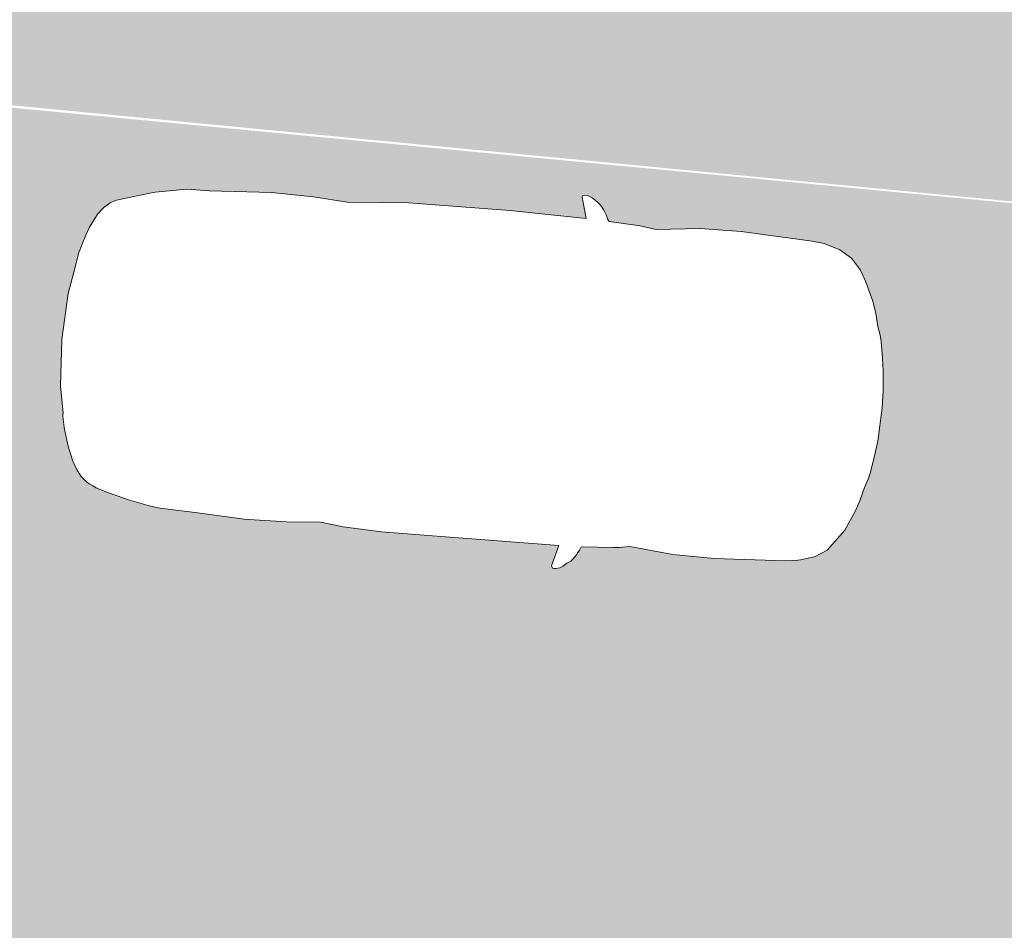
# Model space of a CAD drawing. Header units: metres. Extents: x -862 to 1262, y -354 to 644.
# Tile 25 of 256: x -497.47 to -491.69, y 412.07 to 417.41. Entities that reach past the tile are written whole.
import ezdxf

# ---------------------------------------------------------------- set-up
doc = ezdxf.new("R2010")
doc.units = ezdxf.units.M
doc.header["$LTSCALE"] = 0.5
doc.set_wipeout_variables(frame=1)
doc.layers.add('BPR_Verkehr_220520', color=7, linetype='Continuous')

# ---------------------------------------------------------------- blocks, each defined once
blk = doc.blocks.new('Fz_bmw_X5_2011_D-2')
at = {"color": 255, "linetype": 'Continuous', "lineweight": 5, "transparency": 33554687}
blk.add_wipeout([(2.185669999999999, -3.6133099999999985), (2.1640099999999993, -3.575199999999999), (2.1255999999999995, -3.53313), (2.094909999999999, -3.4908300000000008), (2.0694099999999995, -3.468309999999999), (2.0430899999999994, -3.44825), (2.01619, -3.430439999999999), (1.9889599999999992, -3.4147), (1.9616399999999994, -3.4008000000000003), (1.9344799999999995, -3.38856), (1.9177799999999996, -3.383589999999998), (1.8946899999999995, -3.005600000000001), (1.8883699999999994, -2.9398000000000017), (1.8660799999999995, -2.8137399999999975), (1.9198199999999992, -2.30358), (1.924889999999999, -1.8180300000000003), (1.8824699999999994, -0.9809399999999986), (1.8647399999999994, -0.8367199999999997), (1.8586899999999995, -0.806519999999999), (1.8071799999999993, -0.6463699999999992), (1.7200599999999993, -0.5048000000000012), (1.4663999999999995, -0.3167099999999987), (1.2294999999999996, -0.21199999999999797), (1.097979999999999, -0.16646999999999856), (0.9474299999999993, -0.1268799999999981), (0.8481399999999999, -0.09244999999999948), (0.7763799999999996, -0.07655999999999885), (0.587629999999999, -0.04262999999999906), (0.3946699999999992, -0.01875000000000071), (0, 0), (-0.19841000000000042, -0.0046400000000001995), (-0.39453000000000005, -0.018739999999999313), (-0.43227000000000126, -0.022599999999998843), (-0.5873999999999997, -0.04260000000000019), (-0.7760600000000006, -0.07650999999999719), (-0.8480200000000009, -0.09244999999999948), (-0.9469700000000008, -0.1268799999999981), (-1.0975200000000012, -0.16646999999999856), (-1.2370600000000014, -0.21260999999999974), (-1.4659400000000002, -0.3167099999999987), (-1.5892400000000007, -0.38613999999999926), (-1.7198100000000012, -0.5048000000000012), (-1.8069200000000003, -0.6463699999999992), (-1.8644900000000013, -0.8367199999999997), (-1.8822200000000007, -0.9809399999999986), (-1.9246400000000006, -1.8180300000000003), (-1.9195700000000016, -2.30358), (-1.8658300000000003, -2.8137399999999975), (-1.8944300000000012, -3.005600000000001), (-1.9147400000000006, -3.3718699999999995), (-1.9342300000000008, -3.38856), (-1.988700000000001, -3.4147), (-2.0428400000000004, -3.44825), (-2.0691600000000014, -3.468309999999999), (-2.0946600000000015, -3.4908300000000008), (-2.1190900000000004, -3.5160199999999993), (-2.1524200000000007, -3.560789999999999), (-2.1748800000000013, -3.5937399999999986), (-2.1946800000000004, -3.6431799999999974), (-2.197430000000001, -3.6870499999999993), (-2.1940900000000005, -3.7042899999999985), (-2.1770300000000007, -3.714129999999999), (-2.1705400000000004, -3.7128499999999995), (-1.9270300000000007, -3.645599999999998), (-1.9449100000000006, -4.544079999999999), (-1.9373400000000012, -5.73316), (-1.8857900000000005, -6.456580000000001), (-1.9148800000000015, -6.85278), (-1.9229600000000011, -7.3508000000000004), (-1.8837400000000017, -8.075700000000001), (-1.87888, -8.34469), (-1.8124000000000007, -8.709869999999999), (-1.7933500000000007, -8.789169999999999), (-1.6821900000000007, -9.15435), (-1.645890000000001, -9.22494), (-1.584540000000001, -9.29604), (-1.5032100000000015, -9.358089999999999), (-1.4485300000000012, -9.39049), (-1.3401400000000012, -9.44246), (-1.242220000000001, -9.480080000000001), (-1.1355700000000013, -9.51419), (-1.021310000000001, -9.54475), (-0.8584400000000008, -9.570789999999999), (-0.5423200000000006, -9.627400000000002), (0.00030999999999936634, -9.657779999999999), (0.5428699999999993, -9.627400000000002), (0.8586999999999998, -9.570789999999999), (0.8706099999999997, -9.573929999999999), (0.8764799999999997, -9.57443), (0.8883599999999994, -9.573820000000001), (0.8944899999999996, -9.572909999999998), (0.9008199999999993, -9.571729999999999), (1.021559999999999, -9.54475), (1.0500399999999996, -9.53763), (1.2424799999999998, -9.480080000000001), (1.399439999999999, -9.41583), (1.5034599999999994, -9.358089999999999), (1.584809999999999, -9.29604), (1.6461399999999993, -9.22494), (1.6663199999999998, -9.188020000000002), (1.6824399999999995, -9.15435), (1.6999399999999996, -9.109919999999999), (1.7375499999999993, -8.99537), (1.7935999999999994, -8.789169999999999), (1.8126499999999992, -8.709869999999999), (1.8642099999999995, -8.456959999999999), (1.8791299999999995, -8.34469), (1.8839999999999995, -8.216650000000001), (1.8943899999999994, -7.92823), (1.9232199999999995, -7.3508000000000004), (1.9235599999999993, -7.29713), (1.915129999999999, -6.85278), (1.8860399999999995, -6.456580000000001), (1.9178999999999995, -6.185029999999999), (1.9375899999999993, -5.73316), (1.9338599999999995, -5.134039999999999), (1.9250699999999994, -3.6445399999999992), (2.1707899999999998, -3.7128499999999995), (2.19644, -3.6968999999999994), (2.1980999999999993, -3.674509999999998), (2.1973, -3.6586599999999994)], dxfattribs=at)
at = {"color": 9, "linetype": 'Continuous', "lineweight": 5, "transparency": 33554687, "flags": 128}
blk.add_lwpolyline([(2.18567, -3.61331), (2.16401, -3.5752), (2.1256, -3.53313), (2.09491, -3.49083), (2.06941, -3.46831), (2.04309, -3.44825), (2.01619, -3.43044), (1.98896, -3.4147), (1.96164, -3.4008), (1.93448, -3.38856), (1.91778, -3.38359), (1.89469, -3.0056), (1.88837, -2.939800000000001), (1.86608, -2.81374), (1.91982, -2.30358), (1.92489, -1.81803), (1.88247, -0.98094), (1.86474, -0.83672), (1.85869, -0.80652), (1.80718, -0.64637), (1.72006, -0.5048), (1.4664, -0.31671), (1.2295, -0.212), (1.09798, -0.16647), (0.9474300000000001, -0.12688), (0.8481400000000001, -0.09245), (0.7763800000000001, -0.07656), (0.5876300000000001, -0.04263), (0.39467, -0.01875), (0, 0), (-0.19841, -0.00464), (-0.39453, -0.01874), (-0.43227, -0.0226), (-0.5873999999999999, -0.04260000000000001), (-0.7760600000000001, -0.07651000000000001), (-0.8480200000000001, -0.09245), (-0.9469700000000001, -0.12688), (-1.09752, -0.16647), (-1.23706, -0.21261), (-1.46594, -0.31671), (-1.58924, -0.38614), (-1.71981, -0.5048), (-1.80692, -0.64637), (-1.86449, -0.83672), (-1.88222, -0.98094), (-1.92464, -1.81803), (-1.91957, -2.30358), (-1.86583, -2.81374), (-1.89443, -3.0056), (-1.91474, -3.37187), (-1.93423, -3.38856), (-1.9887, -3.4147), (-2.04284, -3.44825), (-2.06916, -3.46831), (-2.09466, -3.49083), (-2.11909, -3.51602), (-2.15242, -3.56079), (-2.17488, -3.59374), (-2.19468, -3.64318), (-2.19743, -3.68705), (-2.19409, -3.70429), (-2.17703, -3.71413), (-2.17054, -3.71285), (-1.92703, -3.6456), (-1.94491, -4.54408), (-1.93734, -5.733160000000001), (-1.88579, -6.456580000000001), (-1.91488, -6.852780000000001), (-1.92296, -7.3508), (-1.88374, -8.075700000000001), (-1.87888, -8.34469), (-1.8124, -8.70987), (-1.79335, -8.78917), (-1.68219, -9.15435), (-1.64589, -9.22494), (-1.58454, -9.296040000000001), (-1.50321, -9.35809), (-1.44853, -9.390490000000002), (-1.34014, -9.44246), (-1.24222, -9.480080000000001), (-1.13557, -9.514190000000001), (-1.02131, -9.54475), (-0.8584400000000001, -9.57079), (-0.54232, -9.627400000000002), (0.00031, -9.65778), (0.5428700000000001, -9.627400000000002), (0.8587, -9.57079), (0.8706100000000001, -9.57393), (0.87648, -9.574430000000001), (0.88836, -9.573820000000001), (0.8944900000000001, -9.57291), (0.9008200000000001, -9.57173), (1.02156, -9.54475), (1.05004, -9.53763), (1.24248, -9.480080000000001), (1.39944, -9.415830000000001), (1.50346, -9.35809), (1.58481, -9.296040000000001), (1.64614, -9.22494), (1.66632, -9.188020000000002), (1.68244, -9.15435), (1.69994, -9.10992), (1.73755, -8.995370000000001), (1.7936, -8.78917), (1.81265, -8.70987), (1.86421, -8.45696), (1.87913, -8.34469), (1.884, -8.216650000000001), (1.89439, -7.928230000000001), (1.92322, -7.3508), (1.92356, -7.297130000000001), (1.91513, -6.852780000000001), (1.88604, -6.456580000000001), (1.9179, -6.18503), (1.93759, -5.733160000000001), (1.93386, -5.134040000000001), (1.92507, -3.64454), (2.17079, -3.71285), (2.19644, -3.6969), (2.1981, -3.67451), (2.1973, -3.65866)], close=True, dxfattribs=at)
at = {"color": 255, "linetype": 'Continuous', "lineweight": 5, "transparency": 33554687}
blk.add_wipeout([(-0.5423184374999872, -9.627401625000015), (0.00030800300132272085, -9.657776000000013), (0.5428741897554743, -9.62740162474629), (0.8586960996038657, -9.570794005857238), (0.87060537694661, -9.573930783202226), (0.8764773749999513, -9.574434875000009), (0.8883581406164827, -9.57382276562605), (0.8944877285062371, -9.572909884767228), (0.9008239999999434, -9.571728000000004), (1.0215574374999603, -9.544748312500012), (1.0500385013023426, -9.537630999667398), (1.2424758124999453, -9.480080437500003), (1.399442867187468, -9.415826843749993), (1.5034594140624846, -9.358088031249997), (1.5848056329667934, -9.29604498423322), (1.6461414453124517, -9.224935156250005), (1.6663199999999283, -9.188016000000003), (1.6824430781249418, -9.154353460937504), (1.6999421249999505, -9.109921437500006), (1.7375549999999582, -8.99537050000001), (1.7935999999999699, -8.789167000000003), (1.8126479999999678, -8.709872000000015), (1.8642080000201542, -8.45695999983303), (1.8791320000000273, -8.34468800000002), (1.8839968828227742, -8.216654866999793), (1.8943920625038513, -7.928229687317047), (1.9232159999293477, -7.350796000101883), (1.9235589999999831, -7.297127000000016), (1.9151274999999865, -6.852778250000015), (1.8860439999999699, -6.456584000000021), (1.91790285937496, -6.185025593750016), (1.9375906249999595, -5.733155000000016), (1.9338631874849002, -5.134035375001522), (1.9250697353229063, -3.6445397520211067), (2.1707880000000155, -3.712851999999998), (2.1964363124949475, -3.696896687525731), (2.1980999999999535, -3.674511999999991), (2.197302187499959, -3.6586612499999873), (2.1856679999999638, -3.613308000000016), (2.164007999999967, -3.575203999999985), (2.125596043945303, -3.533130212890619), (2.0949083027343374, -3.4908327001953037), (2.0694098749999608, -3.468309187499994), (2.043088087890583, -3.4482474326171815), (2.016188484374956, -3.430444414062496), (1.9889566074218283, -3.4146971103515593), (1.9616379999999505, -3.4008024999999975), (1.934478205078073, -3.3885575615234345), (1.9177777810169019, -3.383594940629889), (1.894685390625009, -3.0055995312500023), (1.8883720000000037, -2.939803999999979), (1.8660800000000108, -2.813743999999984), (1.919816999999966, -2.3035785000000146), (1.924894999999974, -1.818026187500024), (1.8824680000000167, -0.9809440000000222), (1.8647400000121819, -0.8367240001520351), (1.858694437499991, -0.8065238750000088), (1.8071764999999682, -0.6463710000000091), (1.7200613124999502, -0.5048046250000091), (1.4664000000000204, -0.31670800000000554), (1.2295020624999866, -0.21200325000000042), (1.0979793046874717, -0.1664726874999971), (0.9474274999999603, -0.12688099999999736), (0.8481419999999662, -0.09245350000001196), (0.7763840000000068, -0.0765559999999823), (0.5876313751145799, -0.042626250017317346), (0.39467200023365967, -0.018751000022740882), (-4.440892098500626e-16, 0), (-0.19840512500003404, -0.004637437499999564), (-0.39452500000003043, -0.018742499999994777), (-0.43227487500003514, -0.022603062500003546), (-0.5873973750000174, -0.042604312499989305), (-0.7760600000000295, -0.07651199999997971), (-0.8480160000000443, -0.09245350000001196), (-0.9469674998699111, -0.12688099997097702), (-1.0975200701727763, -0.1664726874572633), (-1.2370601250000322, -0.2126131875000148), (-1.4659439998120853, -0.31670799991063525), (-1.5892440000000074, -0.3861440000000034), (-1.719809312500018, -0.5048046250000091), (-1.806924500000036, -0.6463710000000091), (-1.86448800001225, -0.8367240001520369), (-1.8822160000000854, -0.9809440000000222), (-1.9246430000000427, -1.818026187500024), (-1.9195650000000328, -2.3035785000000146), (-1.8658280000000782, -2.813743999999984), (-1.894433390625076, -3.005599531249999), (-1.9147431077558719, -3.371867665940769), (-1.9342262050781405, -3.3885575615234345), (-1.9887046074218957, -3.4146971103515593), (-2.04283608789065, -3.4482474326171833), (-2.069157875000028, -3.468309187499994), (-2.0946563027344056, -3.4908327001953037), (-2.119085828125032, -3.5160209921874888), (-2.1524214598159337, -3.5607925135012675), (-2.1748830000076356, -3.5937415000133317), (-2.194684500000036, -3.6431809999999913), (-2.197433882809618, -3.687050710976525), (-2.1940884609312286, -3.704289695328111), (-2.177025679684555, -3.714127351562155), (-2.1705360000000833, -3.712851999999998), (-1.9270303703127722, -3.6456043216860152), (-1.9449120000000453, -4.544075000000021), (-1.9373386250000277, -5.7331550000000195), (-1.8857920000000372, -6.456584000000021), (-1.914875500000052, -6.852778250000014), (-1.922963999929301, -7.350796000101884), (-1.8837448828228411, -8.07570242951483), (-1.8788799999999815, -8.34468800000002), (-1.8123960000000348, -8.709872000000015), (-1.7933480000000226, -8.789167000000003), (-1.6821910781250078, -9.154353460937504), (-1.6458894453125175, -9.224935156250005), (-1.5845383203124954, -9.296044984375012), (-1.5032074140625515, -9.358088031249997), (-1.448532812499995, -9.390492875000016), (-1.340140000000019, -9.442455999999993), (-1.2422238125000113, -9.480080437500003), (-1.135567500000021, -9.514188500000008), (-1.0213054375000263, -9.544748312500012), (-0.8584440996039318, -9.570794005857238)], dxfattribs=at)
at = {"color": 9, "linetype": 'Continuous', "lineweight": 5, "transparency": 33554687, "flags": 128}
blk.add_lwpolyline([(-0.5423184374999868, -9.627401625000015), (0.0003080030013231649, -9.657776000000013), (0.5428741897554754, -9.627401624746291), (0.858696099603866, -9.57079400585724), (0.8706053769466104, -9.573930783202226), (0.8764773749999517, -9.574434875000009), (0.8883581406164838, -9.573822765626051), (0.8944877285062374, -9.57290988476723), (0.9008239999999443, -9.571728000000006), (1.021557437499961, -9.544748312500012), (1.050038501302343, -9.5376309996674), (1.242475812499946, -9.480080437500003), (1.399442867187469, -9.415826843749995), (1.503459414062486, -9.358088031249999), (1.584805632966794, -9.29604498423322), (1.646141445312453, -9.224935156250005), (1.666319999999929, -9.188016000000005), (1.682443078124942, -9.154353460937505), (1.699942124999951, -9.109921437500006), (1.737554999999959, -8.995370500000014), (1.793599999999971, -8.789167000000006), (1.812647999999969, -8.709872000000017), (1.864208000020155, -8.456959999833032), (1.879132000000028, -8.344688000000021), (1.883996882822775, -8.216654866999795), (1.894392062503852, -7.928229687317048), (1.923215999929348, -7.350796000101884), (1.923558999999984, -7.297127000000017), (1.915127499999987, -6.852778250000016), (1.886043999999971, -6.456584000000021), (1.917902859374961, -6.185025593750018), (1.93759062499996, -5.733155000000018), (1.933863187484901, -5.134035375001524), (1.925069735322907, -3.644539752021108), (2.170788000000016, -3.712851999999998), (2.196436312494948, -3.696896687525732), (2.198099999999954, -3.674511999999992), (2.19730218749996, -3.658661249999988), (2.185667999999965, -3.613308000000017), (2.164007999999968, -3.575203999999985), (2.125596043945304, -3.533130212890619), (2.094908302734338, -3.490832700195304), (2.069409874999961, -3.468309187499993), (2.043088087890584, -3.448247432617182), (2.016188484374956, -3.430444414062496), (1.988956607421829, -3.414697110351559), (1.961637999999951, -3.400802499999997), (1.934478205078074, -3.388557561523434), (1.917777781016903, -3.38359494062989), (1.89468539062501, -3.005599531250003), (1.888372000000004, -2.939803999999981), (1.866080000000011, -2.813743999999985), (1.919816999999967, -2.303578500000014), (1.924894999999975, -1.818026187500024), (1.882468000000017, -0.980944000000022), (1.864740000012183, -0.8367240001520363), (1.858694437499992, -0.8065238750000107), (1.807176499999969, -0.6463710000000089), (1.720061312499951, -0.5048046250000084), (1.466400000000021, -0.3167080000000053), (1.229502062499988, -0.2120032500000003), (1.097979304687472, -0.1664726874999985), (0.9474274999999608, -0.1268809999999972), (0.8481419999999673, -0.09245350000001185), (0.7763840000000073, -0.07655599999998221), (0.5876313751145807, -0.04262625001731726), (0.3946720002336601, -0.0187510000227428), (0, 0), (-0.1984051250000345, -0.0046374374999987), (-0.39452500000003, -0.01874249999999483), (-0.4322748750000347, -0.02260306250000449), (-0.5873973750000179, -0.04260431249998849), (-0.7760600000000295, -0.0765119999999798), (-0.8480160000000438, -0.09245350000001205), (-0.9469674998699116, -0.1268809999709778), (-1.097520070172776, -0.1664726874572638), (-1.237060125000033, -0.212613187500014), (-1.465943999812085, -0.3167079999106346), (-1.589244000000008, -0.3861440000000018), (-1.719809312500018, -0.5048046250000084), (-1.806924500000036, -0.6463710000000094), (-1.86448800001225, -0.8367240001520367), (-1.882216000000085, -0.9809440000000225), (-1.924643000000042, -1.818026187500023), (-1.919565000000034, -2.303578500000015), (-1.865828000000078, -2.813743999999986), (-1.894433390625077, -3.00559953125), (-1.914743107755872, -3.371867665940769), (-1.93422620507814, -3.388557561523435), (-1.988704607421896, -3.41469711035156), (-2.042836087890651, -3.448247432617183), (-2.069157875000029, -3.468309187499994), (-2.094656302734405, -3.490832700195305), (-2.119085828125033, -3.51602099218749), (-2.152421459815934, -3.56079251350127), (-2.174883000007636, -3.593741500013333), (-2.194684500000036, -3.643180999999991), (-2.197433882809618, -3.687050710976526), (-2.194088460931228, -3.704289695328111), (-2.177025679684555, -3.714127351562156), (-2.170536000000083, -3.712851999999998), (-1.927030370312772, -3.645604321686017), (-1.944912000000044, -4.544075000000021), (-1.937338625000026, -5.73315500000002), (-1.885792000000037, -6.456584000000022), (-1.914875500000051, -6.852778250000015), (-1.9229639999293, -7.350796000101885), (-1.883744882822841, -8.075702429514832), (-1.87887999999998, -8.344688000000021), (-1.812396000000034, -8.709872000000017), (-1.793348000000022, -8.789167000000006), (-1.682191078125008, -9.154353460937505), (-1.645889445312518, -9.224935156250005), (-1.584538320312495, -9.296044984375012), (-1.503207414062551, -9.358088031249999), (-1.448532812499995, -9.390492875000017), (-1.340140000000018, -9.442455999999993), (-1.242223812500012, -9.480080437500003), (-1.13556750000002, -9.51418850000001), (-1.021305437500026, -9.544748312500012), (-0.8584440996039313, -9.57079400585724), (-0.5423184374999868, -9.627401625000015)], close=True, dxfattribs=at)

msp = doc.modelspace()

# ---------------------------------------------------------------- hatches: boundary and pattern name
at = {"layer": 'BPR_Verkehr_220520', "linetype": 'Continuous', "lineweight": 0, "true_color": 0xe4e6e5, "transparency": 33554687}
h = msp.add_hatch(color=254, dxfattribs=at)
h.paths.add_polyline_path([(-698.9240738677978, 452.6214553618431), (-699.733108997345, 450.9008955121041), (-683.8798624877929, 406.3282036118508), (-682.0868180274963, 406.9708919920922), (-682.2006113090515, 407.3141090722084), (-682.3072113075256, 407.6317090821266), (-682.6753125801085, 409.0435167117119), (-682.8964143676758, 410.4856725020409), (-682.9681765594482, 411.9429128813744), (-682.8898396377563, 413.3998146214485), (-682.6622327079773, 414.8409580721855), (-682.2877647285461, 416.2510903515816), (-681.770399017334, 417.6152868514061), (-681.1156113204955, 418.9191090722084), (-680.2874557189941, 420.1578165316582), (-679.8508535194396, 420.7239383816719), (-679.3131113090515, 421.3756090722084), (-678.0912253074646, 422.7971613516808), (-676.6928651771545, 424.336823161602), (-676.3112959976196, 424.7381709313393), (-675.6341606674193, 425.4253893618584), (-674.9329056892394, 426.0879773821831), (-674.2084264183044, 426.7250890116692), (-673.461647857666, 427.335910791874), (-672.6935235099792, 427.9196628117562), (-671.9050340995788, 428.4755997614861), (-671.0971863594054, 429.0030118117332), (-670.2710117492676, 429.5012255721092), (-669.6467505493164, 429.8478969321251), (-669.0105134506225, 430.1720656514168), (-668.363109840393, 430.4733156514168), (-667.7053649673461, 430.7512629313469), (-667.0381172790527, 431.0055531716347), (-666.362217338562, 431.2358622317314), (-665.6785267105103, 431.4418965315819), (-664.9879169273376, 431.6233934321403), (-664.5536594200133, 431.7241551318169), (-664.1172639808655, 431.8152129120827), (-663.6789474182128, 431.8965215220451), (-663.2389274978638, 431.9680405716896), (-662.7974228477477, 432.0297345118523), (-662.3546528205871, 432.0815727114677), (-661.9108373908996, 432.1235294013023), (-661.4661971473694, 432.1555851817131), (-661.3796638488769, 432.160666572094), (-661.2931093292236, 432.1653728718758), (-661.2065352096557, 432.1697039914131), (-661.1199431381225, 432.1736598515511), (-661.033334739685, 432.177240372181), (-660.9467116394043, 432.1804454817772), (-660.8600754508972, 432.1832751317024), (-660.7734278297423, 432.1857292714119), (-659.3037338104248, 432.2133608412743), (-657.8337924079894, 432.2193861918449), (-656.3639212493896, 432.2038040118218), (-654.8944379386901, 432.1666176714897), (-653.4256599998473, 432.107835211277), (-651.957904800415, 432.0274693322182), (-650.4914894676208, 431.9255373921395), (-649.0267308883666, 431.8020614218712), (-648.6323390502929, 431.7651060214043), (-648.2380966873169, 431.726588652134), (-647.8440100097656, 431.6865099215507), (-647.4500851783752, 431.6448704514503), (-647.0563283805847, 431.6016709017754), (-646.6627457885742, 431.5569119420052), (-646.2693435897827, 431.5105942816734), (-645.876127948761, 431.4627186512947), (-608.2617194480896, 426.807386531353), (-607.1510102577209, 426.6706997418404), (-606.0401131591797, 426.5355490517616), (-604.9290302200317, 426.4019347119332), (-603.8177635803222, 426.2698569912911), (-602.7063153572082, 426.1393161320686), (-601.5946876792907, 426.0103123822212), (-600.4828826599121, 425.8828460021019), (-599.3709024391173, 425.7569172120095), (-598.5944911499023, 425.6699139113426), (-597.8179962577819, 425.5836602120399), (-597.0414184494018, 425.4981562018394), (-596.2647584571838, 425.4134019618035), (-595.488016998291, 425.3293975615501), (-594.7111948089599, 425.2461431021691), (-593.9342925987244, 425.1636386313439), (-593.157311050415, 425.081884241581), (-592.8507887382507, 425.0498408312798), (-592.5442543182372, 425.0179134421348), (-592.2377077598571, 424.986102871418), (-591.9311490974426, 424.954409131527), (-591.6245783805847, 424.922832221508), (-591.3179956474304, 424.8913721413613), (-591.0114009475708, 424.8600289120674), (-590.7047943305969, 424.8288025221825), (-590.0991783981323, 424.7674702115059), (-589.4935164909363, 424.7065935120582), (-588.8878089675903, 424.6461724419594), (-588.2820561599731, 424.5862070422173), (-587.6762584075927, 424.5266973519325), (-587.0704160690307, 424.467643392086), (-586.4645294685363, 424.4090452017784), (-585.8585994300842, 424.3508980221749), (-585.7824177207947, 424.3436204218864), (-585.706234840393, 424.3363499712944), (-585.6300512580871, 424.3290867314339), (-585.5538670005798, 424.3218307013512), (-585.4776820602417, 424.3145818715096), (-585.4014964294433, 424.3073402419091), (-585.3253101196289, 424.3001058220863), (-585.2491237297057, 424.2928786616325), (-561.4382702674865, 422.0352803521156), (-560.9383931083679, 421.9878850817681), (-559.5104947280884, 421.852500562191), (-559.2485393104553, 421.8277504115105), (-558.9865676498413, 421.8031726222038), (-558.7245798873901, 421.7787672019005), (-558.4625761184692, 421.7545341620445), (-558.2005564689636, 421.7304735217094), (-557.9385210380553, 421.7065852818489), (-557.6764699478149, 421.6828694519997), (-557.4144033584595, 421.6593255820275), (-556.2937040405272, 421.4873068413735), (-555.2035251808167, 421.1757512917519), (-554.1611694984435, 420.7295994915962), (-553.1831803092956, 420.1559323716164), (-552.2850793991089, 419.4638546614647), (-551.4811206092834, 418.6643504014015), (-550.7840636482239, 417.770108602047), (-550.2049715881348, 416.795321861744), (-550.0134033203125, 416.3972869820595), (-549.841606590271, 415.9903274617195), (-549.689995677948, 415.5754247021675), (-549.5589362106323, 415.1535792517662), (-549.4487442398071, 414.7258084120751), (-549.3596854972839, 414.2931437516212), (-549.2919747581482, 413.8566286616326), (-549.2457752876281, 413.4173158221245), (-549.242875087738, 413.3803352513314), (-549.24012733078, 413.343343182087), (-549.2375320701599, 413.3063400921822), (-549.2350893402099, 413.2693266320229), (-549.2327991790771, 413.2323034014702), (-549.230661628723, 413.1952710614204), (-549.2286767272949, 413.1582302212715), (-549.2268445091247, 413.1211813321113), (-549.2258451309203, 413.0995414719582), (-549.2248978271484, 413.0778992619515), (-549.2240026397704, 413.0562548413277), (-549.223159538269, 413.0346083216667), (-549.2223685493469, 413.0129598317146), (-549.2216296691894, 412.9913095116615), (-549.2209429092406, 412.9696574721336), (-549.2203082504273, 412.948003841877), (-549.605615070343, 407.2321739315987), (-544.168897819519, 406.8213330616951), (-543.9325186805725, 409.9493727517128), (-543.8531610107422, 410.9995243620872), (-543.5297781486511, 412.8751601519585), (-542.8568813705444, 414.6555522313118), (-541.8588468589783, 416.2762043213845), (-540.5718293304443, 417.6784068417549), (-539.0424521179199, 418.8113637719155), (-537.3261182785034, 419.6340327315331), (-535.485003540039, 420.1166118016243), (-533.5858039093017, 420.2416191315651), (-533.3607197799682, 420.2350219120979), (-533.1356318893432, 420.2285514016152), (-532.9105403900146, 420.2222076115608), (-532.6854453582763, 420.2159905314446), (-532.4603468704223, 420.2099001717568), (-532.2352449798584, 420.2039365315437), (-532.0101397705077, 420.198099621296), (-531.7850313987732, 420.1923894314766), (-531.7319487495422, 420.1908227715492), (-531.6788820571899, 420.1887863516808), (-531.6258354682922, 420.1862803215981), (-531.5728131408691, 420.1833048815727), (-531.5198192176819, 420.1798602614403), (-531.4668578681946, 420.175946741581), (-531.413933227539, 420.1715646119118), (-531.3610494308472, 420.1667142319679), (-471.8896987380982, 414.4466201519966), (-471.8167298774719, 414.4340952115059), (-471.7464104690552, 414.4109325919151), (-471.6802822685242, 414.377640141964), (-471.6197951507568, 414.3349478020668), (-471.5662753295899, 414.2837916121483), (-471.5208962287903, 414.2252932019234), (-471.4846528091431, 414.1607351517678), (-471.458339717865, 414.0915329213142), (-470.9498751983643, 412.3469959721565), (-467.074003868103, 411.9742055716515), (-456.5845948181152, 410.9653095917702), (-455.4479799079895, 410.7725371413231), (-454.350874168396, 410.41839920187), (-453.3160606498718, 409.9102499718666), (-452.3650287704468, 409.2586419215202), (-451.517528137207, 408.4771066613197), (-450.791158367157, 407.5818739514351), (-450.2010035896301, 406.5915346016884), (-449.7593130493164, 405.5266565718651), (-449.7466848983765, 405.4883630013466), (-449.7342498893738, 405.4500062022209), (-449.7220083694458, 405.4115872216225), (-449.709960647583, 405.3731070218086), (-449.6981070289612, 405.3345665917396), (-449.686447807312, 405.2959669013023), (-449.6749832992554, 405.2573089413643), (-449.6637138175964, 405.2185938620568), (-449.648486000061, 405.1650859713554), (-449.6336304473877, 405.1114735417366), (-449.6191480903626, 405.0577591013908), (-449.6050396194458, 405.0039452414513), (-449.5913057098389, 404.9500345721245), (-449.5779470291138, 404.8960297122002), (-449.5649642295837, 404.8419332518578), (-449.5523579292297, 404.7877478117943), (-448.3920222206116, 399.7205241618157), (-441.9215713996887, 399.5003504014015), (-441.9113037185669, 399.602522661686), (-441.8999874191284, 399.7045840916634), (-441.8876236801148, 399.8065239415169), (-441.8742138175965, 399.9083314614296), (-441.8597592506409, 400.0099959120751), (-441.8442614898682, 400.1115065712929), (-441.8277221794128, 400.2128527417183), (-441.8101431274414, 400.314023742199), (-441.803417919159, 400.3511796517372), (-441.7965524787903, 400.3883097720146), (-441.7895468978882, 400.4254137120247), (-441.782401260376, 400.4624909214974), (-441.7751156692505, 400.4995408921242), (-441.7676902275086, 400.5365630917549), (-441.7601250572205, 400.5735569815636), (-441.7524202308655, 400.6105221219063), (-441.6112498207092, 401.1939630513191), (-441.4353269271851, 401.7678825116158), (-441.2252854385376, 402.3302124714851), (-440.9818822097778, 402.878926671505), (-440.7059943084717, 403.412047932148), (-440.3986158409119, 403.9276552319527), (-440.0608543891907, 404.4238906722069), (-439.6939270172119, 404.8989661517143), (-439.6700663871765, 404.9279028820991), (-439.6460973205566, 404.9567500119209), (-439.6220202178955, 404.9855070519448), (-439.5978354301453, 405.0141735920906), (-439.5735433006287, 405.0427492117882), (-439.5491441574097, 405.0712335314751), (-439.5246383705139, 405.0996261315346), (-439.5000264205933, 405.1279264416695), (-438.9174169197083, 405.7409368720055), (-438.2850945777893, 406.3025275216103), (-437.607581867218, 406.8086817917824), (-436.8897245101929, 407.2557795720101), (-436.1366567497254, 407.6406231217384), (-435.3537646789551, 407.9604599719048), (-434.5466476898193, 408.2130025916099), (-433.7210793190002, 408.396449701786), (-433.6839800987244, 408.4029888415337), (-433.6468564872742, 408.4093881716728), (-433.6097090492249, 408.4156476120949), (-433.5725382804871, 408.4217670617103), (-433.5353447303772, 408.4277464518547), (-433.4981289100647, 408.4335856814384), (-433.4608913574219, 408.4392846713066), (-433.4236326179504, 408.444843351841), (-433.2138966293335, 408.4734657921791), (-433.0036017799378, 408.4976423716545), (-432.792842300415, 408.5173622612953), (-432.5817126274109, 408.5326166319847), (-432.3703073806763, 408.5433986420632), (-432.1587212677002, 408.5497034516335), (-431.9470491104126, 408.5515282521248), (-431.7353857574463, 408.5488722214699), (-431.6598614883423, 408.5468393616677), (-431.5843547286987, 408.5442360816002), (-431.5088697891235, 408.541062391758), (-431.4334109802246, 408.5373184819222), (-431.3579826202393, 408.5330045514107), (-431.2825890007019, 408.5281208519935), (-431.2072344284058, 408.5226676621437), (-431.1319232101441, 408.516645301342), (-431.115195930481, 408.515229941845), (-431.098471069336, 408.5137865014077), (-431.0817486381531, 408.5123149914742), (-431.0650287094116, 408.5108154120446), (-431.0483113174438, 408.5092877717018), (-431.0315965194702, 408.507732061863), (-431.014884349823, 408.5061483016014), (-430.9981748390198, 408.5045364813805), (-429.8108804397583, 408.3913689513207), (-429.1806362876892, 408.3332186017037), (-428.5502717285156, 408.2763892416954), (-427.9197894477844, 408.2208810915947), (-427.2891922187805, 408.1666944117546), (-426.6584828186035, 408.1138294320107), (-426.0276639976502, 408.0622863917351), (-425.3967385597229, 408.0120655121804), (-424.765709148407, 407.9631670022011), (-424.1666581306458, 407.567010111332), (-422.3442588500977, 407.4370523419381), (-420.521107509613, 407.3181092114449), (-418.6972707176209, 407.2101850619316), (-416.8728150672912, 407.1132838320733), (-415.0478071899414, 407.0274090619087), (-413.222313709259, 406.9525638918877), (-411.3964012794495, 406.8887510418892), (-409.5701366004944, 406.8359728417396), (-408.7588043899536, 406.8114880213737), (-407.9477127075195, 406.7800279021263), (-407.136921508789, 406.7415948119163), (-406.3264907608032, 406.6961915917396), (-405.5164803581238, 406.6438215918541), (-404.7069502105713, 406.5844886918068), (-403.8979601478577, 406.5181972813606), (-403.0895700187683, 406.4449522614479), (-337.0833149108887, 400.1781649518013), (-336.6982389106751, 400.1540663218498), (-336.3124102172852, 400.1547670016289), (-335.9274242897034, 400.1802641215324), (-335.5448730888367, 400.230452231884), (-335.166338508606, 400.3051238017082), (-334.793385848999, 400.403970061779), (-334.4275573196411, 400.5265822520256), (-334.0703645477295, 400.6724509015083), (-333.8316809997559, 400.7728834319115), (-333.5888862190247, 400.8629235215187), (-333.3424324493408, 400.9424034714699), (-333.0927787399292, 401.01117522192), (-332.8403901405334, 401.0691106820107), (-332.5857367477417, 401.1161019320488), (-332.3292929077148, 401.1520614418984), (-332.0715363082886, 401.1769222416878), (-331.9448769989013, 401.1850390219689), (-331.8180743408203, 401.1904749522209), (-331.6911850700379, 401.1932274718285), (-331.5642659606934, 401.1932953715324), (-331.4373738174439, 401.1906786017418), (-331.3105654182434, 401.1853783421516), (-331.1838975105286, 401.1773969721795), (-331.0574267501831, 401.1667380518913), (-316.6149819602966, 399.7955694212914), (-316.1051357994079, 399.7339180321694), (-315.5991270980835, 399.6461729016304), (-315.0982904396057, 399.5325654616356), (-314.6039467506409, 399.3933953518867), (-314.1173998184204, 399.2290296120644), (-313.6399328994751, 399.0399017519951), (-313.172805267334, 398.8265105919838), (-312.7172489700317, 398.5894189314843), (-312.4436175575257, 398.4283517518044), (-312.1788891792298, 398.2530359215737), (-311.9238058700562, 398.0639611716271), (-311.6790819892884, 397.8616569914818), (-311.4454028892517, 397.6466899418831), (-311.2234229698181, 397.4196620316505), (-311.0137638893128, 397.1812090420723), (-310.8170127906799, 396.9319987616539), (-303.4797761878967, 401.8853854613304), (-303.6926952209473, 402.2303774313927), (-303.8796245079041, 402.5901153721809), (-304.0395476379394, 402.9626452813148), (-304.1715957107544, 403.3459431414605), (-304.2750512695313, 403.7379264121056), (-304.349352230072, 404.1364653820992), (-304.3940948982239, 404.5393947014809), (-304.4090361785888, 404.9445251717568), (-304.3880193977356, 405.4248821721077), (-304.325129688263, 405.9015680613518), (-304.2208476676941, 406.3709397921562), (-304.0759703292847, 406.8294101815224), (-303.8916048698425, 407.2734754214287), (-303.6691603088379, 407.6997417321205), (-303.4103366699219, 408.1049514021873), (-303.1171119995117, 408.4860076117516), (-308.4660243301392, 415.1750665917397), (-308.5006226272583, 415.1426362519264), (-308.5351108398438, 415.1100889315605), (-308.5694886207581, 415.0774249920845), (-308.6037555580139, 415.04464479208), (-308.6379112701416, 415.0117487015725), (-308.6719553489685, 414.9787371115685), (-308.7058874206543, 414.9456104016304), (-308.7397071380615, 414.9123689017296), (-309.5611798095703, 414.1568714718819), (-310.4333208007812, 413.4604780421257), (-311.3518866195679, 412.8265769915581), (-312.3124078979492, 412.2582526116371), (-313.3102111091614, 411.7582701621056), (-314.3404413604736, 411.3290623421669), (-315.3980859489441, 410.9727175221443), (-316.4779988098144, 410.690969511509), (-316.5163759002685, 410.6824240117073), (-316.5547738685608, 410.6739728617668), (-316.5931924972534, 410.6656160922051), (-316.6316315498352, 410.6573537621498), (-316.6700907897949, 410.6491859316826), (-316.7085699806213, 410.6411126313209), (-316.7470688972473, 410.6331339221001), (-316.7855872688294, 410.6252496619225), (-317.0599200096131, 410.5719401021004), (-317.3351419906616, 410.5234301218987), (-317.6111692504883, 410.4797345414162), (-317.8879175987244, 410.4408666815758), (-318.1653025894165, 410.4068384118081), (-318.4432395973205, 410.377660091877), (-318.7216438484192, 410.3533406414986), (-319.0004301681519, 410.3338840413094), (-319.0411698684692, 410.3314006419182), (-319.081911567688, 410.3289213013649), (-319.1226535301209, 410.3264461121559), (-319.163395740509, 410.3239750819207), (-319.2041381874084, 410.3215082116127), (-319.2448809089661, 410.3190455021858), (-319.2856238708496, 410.3165869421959), (-319.3263665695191, 410.3141325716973), (-319.4021290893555, 410.3095796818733), (-319.4778914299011, 410.3050412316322), (-319.5536546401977, 410.3005171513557), (-319.6294186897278, 410.2960074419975), (-319.7051835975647, 410.2915121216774), (-319.7809493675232, 410.2870311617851), (-319.8567159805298, 410.2825645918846), (-319.9324843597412, 410.278112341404), (-320.0461043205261, 410.2714637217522), (-320.1597261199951, 410.2648464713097), (-320.2733497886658, 410.2582615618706), (-320.3869753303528, 410.251709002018), (-320.5006027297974, 410.2451887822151), (-320.6142319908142, 410.2387009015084), (-320.727863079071, 410.2322453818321), (-320.8414960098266, 410.2258222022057), (-320.8865078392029, 410.2232870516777), (-320.9315199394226, 410.2207567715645), (-320.9765323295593, 410.2182315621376), (-321.021544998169, 410.2157114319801), (-321.0665579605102, 410.2131963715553), (-321.1115711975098, 410.2106863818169), (-321.1565847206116, 410.2081814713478), (-321.2015985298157, 410.2056816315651), (-321.2578179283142, 410.2030916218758), (-321.3140760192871, 410.2015564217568), (-321.3703530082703, 410.2010768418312), (-321.4266290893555, 410.201653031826), (-321.4828844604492, 410.2032847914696), (-321.5390993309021, 410.2059715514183), (-321.5952538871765, 410.2097123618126), (-321.6513284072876, 410.2145059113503), (-331.7910863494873, 411.1771981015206), (-334.2798943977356, 411.4134913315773), (-335.6721774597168, 411.545677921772), (-341.3250061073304, 412.0823706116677), (-352.4581547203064, 413.1393776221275), (-354.9469627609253, 413.3756708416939), (-366.4552095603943, 414.4682905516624), (-368.9440175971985, 414.7045837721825), (-386.9032679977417, 416.4096767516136), (-389.3920760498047, 416.6459699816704), (-401.1790587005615, 417.7650535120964), (-403.6678667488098, 418.0013467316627), (-419.9118178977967, 419.5435852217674), (-420.0835806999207, 419.5599530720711), (-420.2553319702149, 419.5764404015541), (-420.4270717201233, 419.593047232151), (-420.5987998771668, 419.6097735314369), (-420.7705163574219, 419.6266193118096), (-420.94222108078, 419.6435845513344), (-421.1139139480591, 419.6606692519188), (-421.2855948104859, 419.6778733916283), (-421.5343271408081, 419.7030130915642), (-421.7830340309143, 419.7284031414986), (-422.031715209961, 419.7540439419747), (-422.2803703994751, 419.7799354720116), (-422.5289993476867, 419.8060776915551), (-422.7776018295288, 419.8324705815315), (-423.026177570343, 419.8591141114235), (-423.27472631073, 419.8860082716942), (-423.2751157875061, 419.8824256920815), (-423.3364038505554, 419.8939911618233), (-423.3976986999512, 419.9055205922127), (-423.4590003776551, 419.9170136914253), (-423.5203088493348, 419.9284704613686), (-423.5816241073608, 419.9398908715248), (-423.6429461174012, 419.951274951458), (-423.7042748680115, 419.9626226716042), (-423.7656103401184, 419.9739340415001), (-423.7717566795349, 419.9405502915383), (-425.1702356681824, 420.1977088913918), (-426.5721521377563, 420.4354151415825), (-427.9772355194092, 420.6536231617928), (-429.3852146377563, 420.8522908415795), (-430.7958177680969, 421.031379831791), (-432.2087726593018, 421.1908555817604), (-433.6238066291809, 421.3306873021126), (-435.0406465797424, 421.4508480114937), (-440.167746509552, 421.9439845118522), (-441.1463787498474, 422.099769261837), (-442.0982432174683, 422.3753485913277), (-443.0087349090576, 422.7664941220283), (-443.8638836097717, 423.2672042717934), (-444.6505682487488, 423.8697963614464), (-445.3567182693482, 424.5650244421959), (-445.971498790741, 425.3422212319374), (-446.4854768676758, 426.1894617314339), (-446.671528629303, 426.5395995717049), (-446.8400035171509, 426.8985257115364), (-446.9904877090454, 427.2653584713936), (-447.122611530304, 427.6391967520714), (-447.2360504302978, 428.0191222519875), (-447.3305257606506, 428.4042016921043), (-447.4058054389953, 428.7934891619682), (-447.4617045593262, 429.1860283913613), (-448.144505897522, 435.0119110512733), (-448.3912080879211, 436.8820848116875), (-453.5992082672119, 437.6305918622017), (-453.5770010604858, 437.5521230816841), (-453.5554344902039, 437.4734757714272), (-453.5345100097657, 437.3946552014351), (-453.5142290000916, 437.315666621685), (-453.4945928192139, 437.2365152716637), (-453.4756027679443, 437.1572064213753), (-453.4572601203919, 437.0777453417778), (-453.4395660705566, 436.9981373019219), (-453.2132246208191, 435.1175267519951), (-453.3455613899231, 433.2279732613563), (-453.8318312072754, 431.3972720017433), (-454.6545870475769, 429.6911072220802), (-455.7843090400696, 428.1706948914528), (-457.180463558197, 426.8905863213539), (-458.7929575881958, 425.8967108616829), (-460.5639360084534, 425.2247280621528), (-460.9877226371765, 425.0928008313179), (-461.4150578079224, 424.9728651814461), (-461.8456022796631, 424.8650163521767), (-462.2790142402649, 424.7693399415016), (-462.7149496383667, 424.6859119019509), (-463.1530623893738, 424.6147984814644), (-463.5930047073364, 424.5560561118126), (-464.0344273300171, 424.5097314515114), (-464.2805631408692, 424.4835636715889), (-464.5271863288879, 424.4624782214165), (-464.7741919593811, 424.4464840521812), (-465.021474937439, 424.4355879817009), (-465.2689300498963, 424.4297946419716), (-465.5164519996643, 424.4291064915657), (-465.763935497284, 424.4335238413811), (-466.0112752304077, 424.4430447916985), (-466.0818296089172, 424.4466980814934), (-466.1523612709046, 424.4507664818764), (-466.2228677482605, 424.4552500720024), (-466.2933466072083, 424.4601487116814), (-466.3637954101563, 424.4654622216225), (-466.4342117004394, 424.4711904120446), (-466.5045930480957, 424.4773331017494), (-466.5749370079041, 424.4838900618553), (-593.8502686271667, 436.7255301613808), (-594.0957552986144, 436.7594243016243), (-594.3376069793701, 436.8134639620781), (-594.5741733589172, 436.8872804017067), (-594.8038401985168, 436.9803699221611), (-595.025040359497, 437.0920973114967), (-595.236264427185, 437.2217002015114), (-595.4360711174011, 437.3682942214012), (-595.6230970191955, 437.5308790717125), (-596.0878776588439, 438.0034893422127), (-596.5166131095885, 438.5090260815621), (-596.9069777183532, 439.0447470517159), (-597.2568539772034, 439.6077462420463), (-597.5643439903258, 440.1949696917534), (-597.8277797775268, 440.8032320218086), (-598.0457323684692, 441.4292337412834), (-598.2170194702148, 442.0695791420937), (-598.2257427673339, 442.1081643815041), (-598.2342963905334, 442.1467876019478), (-598.2426801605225, 442.1854480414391), (-598.2508939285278, 442.2241449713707), (-598.2589375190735, 442.2628776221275), (-598.2668107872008, 442.301645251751), (-598.2745135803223, 442.3404471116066), (-598.2820457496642, 442.3792824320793), (-598.3114525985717, 442.5406449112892), (-598.337913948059, 442.7025164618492), (-598.3614209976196, 442.864843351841), (-598.3819659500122, 443.0275716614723), (-598.3995419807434, 443.1906473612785), (-598.4141432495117, 443.3540162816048), (-598.4257649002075, 443.5176241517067), (-598.4344030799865, 443.6814166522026), (-598.4471615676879, 444.0239528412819), (-598.4555704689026, 444.3666233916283), (-598.4596284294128, 444.7093730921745), (-598.4593348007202, 445.052146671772), (-598.454689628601, 445.3948889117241), (-598.4456936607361, 445.7375445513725), (-598.4323483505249, 446.0800583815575), (-598.4146562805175, 446.4223752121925), (-598.4124537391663, 446.4598642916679), (-598.410199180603, 446.4973502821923), (-598.4078924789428, 446.5348330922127), (-598.4055336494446, 446.5723126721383), (-598.4031226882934, 446.6097889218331), (-598.4006596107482, 446.6472617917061), (-598.3981444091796, 446.684731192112), (-598.3955770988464, 446.7221970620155), (-598.3931433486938, 446.7570272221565), (-598.3906646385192, 446.7918542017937), (-598.3881408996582, 446.8266779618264), (-598.3855721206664, 446.8614984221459), (-598.3829583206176, 446.8963155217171), (-598.3802994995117, 446.9311292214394), (-598.3775956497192, 446.9659394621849), (-598.3748467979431, 447.0007461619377), (-597.9798539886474, 451.9613634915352), (-603.9464456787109, 452.36105945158), (-604.2394252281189, 448.9806540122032), (-604.3742859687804, 447.4246274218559), (-604.4396921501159, 446.6699692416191), (-604.4866543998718, 446.2248085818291), (-604.550186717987, 445.7817091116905), (-604.63020072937, 445.3412874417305), (-604.7265850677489, 444.9041564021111), (-604.8392056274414, 444.4709242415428), (-604.9679057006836, 444.0421938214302), (-605.1125062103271, 443.6185616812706), (-605.2728059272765, 443.2006173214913), (-605.2875194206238, 443.1644654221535), (-605.3023504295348, 443.1283615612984), (-605.3172987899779, 443.0923061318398), (-605.3323643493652, 443.0562995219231), (-605.3475469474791, 443.0203421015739), (-605.3628464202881, 442.9844342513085), (-605.3782626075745, 442.9485763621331), (-605.3937952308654, 442.9127687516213), (-605.4462622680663, 442.7941091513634), (-605.5000091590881, 442.6760237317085), (-605.555029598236, 442.5585263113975), (-605.6113171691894, 442.4416306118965), (-605.6688652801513, 442.3253503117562), (-605.7276672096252, 442.2096989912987), (-605.7877160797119, 442.094690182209), (-605.8490048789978, 441.9803373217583), (-605.8878589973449, 441.9093469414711), (-605.9271909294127, 441.8386202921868), (-605.9669989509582, 441.7681604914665), (-606.0072812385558, 441.6979707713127), (-606.0480359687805, 441.628054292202), (-606.0892612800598, 441.5584142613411), (-606.1309552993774, 441.4890538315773), (-606.1731161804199, 441.4199760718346), (-606.6725290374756, 440.7245115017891), (-607.2658472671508, 440.1072128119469), (-607.9409888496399, 439.5806503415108), (-608.6842055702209, 439.1555467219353), (-609.4803629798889, 438.8405585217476), (-610.3132485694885, 438.6420999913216), (-611.1659019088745, 438.5642124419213), (-612.0209600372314, 438.6084819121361), (-619.7508915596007, 439.5651737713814), (-620.3463483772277, 439.638870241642), (-620.5612964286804, 437.9021211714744), (-622.5488830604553, 438.1481140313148), (-623.2621178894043, 438.2363872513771), (-623.6229397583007, 438.2843828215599), (-623.9828285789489, 438.3389357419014), (-624.3416649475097, 438.4000294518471), (-624.6993300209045, 438.467643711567), (-625.0557052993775, 438.5417561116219), (-625.4106727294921, 438.6223421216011), (-625.7641147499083, 438.7093750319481), (-626.1159142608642, 438.8028260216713), (-626.3269500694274, 438.8610827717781), (-626.5379153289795, 438.9195940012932), (-626.7488098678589, 438.9783596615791), (-626.9596333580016, 439.0373796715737), (-627.1703855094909, 439.0966539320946), (-627.3810660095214, 439.1561823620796), (-627.5916745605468, 439.2159648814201), (-627.8022109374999, 439.2760014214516), (-630.4903129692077, 440.0216230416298), (-633.1897389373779, 440.7251452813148), (-635.8998295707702, 441.3863962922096), (-638.619922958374, 442.0052145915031), (-641.3493547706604, 442.581449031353), (-644.0874583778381, 443.1149588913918), (-646.8335650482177, 443.6056138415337), (-649.5870040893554, 444.0532940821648), (-651.6244202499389, 444.3661034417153), (-653.6624716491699, 444.6747468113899), (-655.7011497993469, 444.9792229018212), (-657.7404461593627, 445.2795304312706), (-659.7803522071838, 445.575668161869), (-661.8208594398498, 445.8676348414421), (-663.8619592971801, 446.1554292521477), (-665.9036432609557, 446.4390501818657), (-668.430758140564, 446.7710771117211), (-670.9618991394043, 447.0708717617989), (-673.4966551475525, 447.3383854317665), (-676.0346144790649, 447.5735746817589), (-678.5753649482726, 447.776401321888), (-681.118493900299, 447.9468323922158), (-683.6635882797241, 448.0848402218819), (-686.2102347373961, 448.1904023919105), (-686.674168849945, 448.2066725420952), (-686.6741687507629, 448.2066756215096), (-687.5662964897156, 448.2533203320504), (-688.4562951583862, 448.3305860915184), (-689.343114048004, 448.4383816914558), (-690.225706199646, 448.5765798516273), (-691.1030296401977, 448.7450174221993), (-691.9740486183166, 448.9434955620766), (-692.8377348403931, 449.1717799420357), (-693.6930714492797, 449.429592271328), (-694.4220439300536, 449.6871991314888), (-695.134413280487, 449.9876855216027), (-695.827659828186, 450.3299886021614), (-696.4993315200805, 450.7128976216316), (-697.1470526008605, 451.1350582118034), (-697.7685320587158, 451.5949771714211), (-698.3615716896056, 452.091027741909)])
h.paths.add_polyline_path([(-314.4534367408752, 406.8875821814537), (-314.2461105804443, 406.8794389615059), (-314.0449273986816, 406.8286875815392), (-313.8585481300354, 406.7375111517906), (-313.6949964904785, 406.609834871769), (-313.5613134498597, 406.4511552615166), (-313.4632541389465, 406.2683035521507), (-313.405040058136, 406.0691516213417), (-313.3891773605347, 405.862273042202), (-313.4311185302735, 404.3321565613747), (-313.4575713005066, 404.1294769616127), (-313.5246820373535, 403.9364098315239), (-313.6296469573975, 403.7610213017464), (-313.7680807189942, 403.6106389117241), (-313.9341997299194, 403.4915454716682), (-314.121063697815, 403.4087165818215), (-314.3208656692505, 403.3656127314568), (-314.5252582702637, 403.3640333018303), (-327.2061687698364, 404.5679615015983), (-327.3433038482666, 404.5940301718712), (-327.47323279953, 404.6450602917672), (-327.591454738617, 404.7192841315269), (-327.6938743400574, 404.8141304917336), (-327.7769436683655, 404.9263137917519), (-327.8377851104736, 405.0519478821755), (-327.8742910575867, 405.1866806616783), (-327.8851981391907, 405.3258448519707), (-327.8701260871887, 405.4646197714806), (-327.8295982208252, 405.5981979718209), (-327.7650184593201, 405.7219521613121), (-327.6786239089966, 405.8315953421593), (-327.5734073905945, 405.923329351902), (-327.4530137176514, 405.9939764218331), (-327.3216134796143, 406.0410892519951), (-327.1837584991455, 406.0630358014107)])
h.paths.add_polyline_path([(-435.5978105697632, 416.1937824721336), (-435.2678997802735, 416.1893640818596), (-434.938730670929, 416.1668174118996), (-433.2490071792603, 416.0042958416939), (-432.2713347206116, 415.9054106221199), (-431.2946811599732, 415.7969230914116), (-430.3191408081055, 415.6788437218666), (-429.3448078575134, 415.5511839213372), (-428.3717763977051, 415.4139560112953), (-427.4001403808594, 415.2671732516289), (-426.4299936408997, 415.1108498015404), (-425.4614298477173, 414.9450007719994), (-425.1624679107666, 414.8922957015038), (-424.9967999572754, 414.8618872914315), (-424.8315747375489, 414.829158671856), (-424.6668251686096, 414.794114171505), (-424.5025837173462, 414.7567607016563), (-424.3388827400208, 414.7171056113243), (-424.1757544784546, 414.675156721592), (-424.0132310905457, 414.6309222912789), (-423.8513445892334, 414.5844110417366), (-423.7230288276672, 414.5333077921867), (-423.6062594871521, 414.459542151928), (-423.5049969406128, 414.3656148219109), (-423.4226753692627, 414.2547112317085), (-423.3620866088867, 414.1305925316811), (-423.3252854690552, 413.997468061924), (-423.3135200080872, 413.8598525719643), (-423.327189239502, 413.7224131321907), (-423.3658295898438, 413.5898107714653), (-423.4281306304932, 413.4665425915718), (-423.5119794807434, 413.3567890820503), (-423.6145325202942, 413.2642724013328), (-423.7323117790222, 413.1921301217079), (-423.8613229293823, 413.1428088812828), (-423.9971907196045, 413.1179813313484), (-424.1353073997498, 413.1184890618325), (-437.3560079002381, 414.3900870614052), (-437.4804451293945, 414.4127710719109), (-437.5993006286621, 414.4560441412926), (-437.7091937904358, 414.5186754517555), (-437.8069989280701, 414.5988835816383), (-437.8899341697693, 414.6943871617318), (-437.9556405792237, 414.802469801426), (-438.0022492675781, 414.920057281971), (-438.0284345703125, 415.0438050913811), (-438.0334516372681, 415.1701933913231), (-438.0171577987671, 415.2956273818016), (-437.9800165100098, 415.4165393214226), (-437.9230841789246, 415.5294901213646), (-437.8479801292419, 415.6312671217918), (-437.7568405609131, 415.7189754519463), (-437.6522577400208, 415.7901204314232), (-437.5372066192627, 415.8426792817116), (-437.2236634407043, 415.9453989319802), (-436.9049478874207, 416.0307280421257), (-436.5820237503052, 416.0984085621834), (-436.2558675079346, 416.1482358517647), (-435.9274654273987, 416.1800592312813)])
h.paths.add_polyline_path([(-556.9285757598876, 427.9000870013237), (-459.8768693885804, 418.5654261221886), (-459.7460734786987, 418.5409882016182), (-459.6216544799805, 418.4938215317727), (-459.5075284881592, 418.4254107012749), (-459.4072876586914, 418.337908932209), (-459.3240870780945, 418.2340703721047), (-459.2605455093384, 418.1171633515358), (-459.2186629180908, 417.9908675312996), (-459.1997575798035, 417.8591581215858), (-459.2044245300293, 417.7261806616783), (-459.2325168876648, 417.5961206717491), (-459.283150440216, 417.4730717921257), (-459.3547314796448, 417.360907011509), (-459.4450069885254, 417.2631567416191), (-459.5511355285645, 417.1828976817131), (-459.6697766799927, 417.1226560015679), (-459.7971961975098, 417.084327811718), (-460.2384251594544, 417.0019092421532), (-460.6824275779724, 416.9360483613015), (-461.1285824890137, 416.8868387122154), (-461.5762656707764, 416.8543491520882), (-462.0248507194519, 416.8386251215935), (-462.473710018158, 416.8396886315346), (-462.9222155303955, 416.8575381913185), (-463.3697397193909, 416.8921488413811), (-557.1173569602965, 425.9090146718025), (-557.3097626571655, 425.9465583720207), (-557.4911469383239, 426.0209171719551), (-557.6545392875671, 426.1292335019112), (-557.7936606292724, 426.2673448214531), (-557.9031646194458, 426.4299435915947), (-557.9788430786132, 426.6107812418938), (-558.0177877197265, 426.8029082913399), (-558.0185025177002, 426.9989414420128), (-557.9809588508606, 427.1913471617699), (-557.9066000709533, 427.3727314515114), (-557.7982837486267, 427.5361238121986), (-557.6601724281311, 427.6752451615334), (-557.4975736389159, 427.7847491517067), (-557.3167359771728, 427.8604276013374), (-557.1246089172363, 427.8993722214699)])
h.paths.add_polyline_path([(-690.8309165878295, 434.818416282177), (-689.2176765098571, 434.7822776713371), (-687.6046828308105, 434.7364439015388), (-685.9919943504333, 434.6808990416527), (-684.3796695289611, 434.6156451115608), (-682.7677668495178, 434.5406844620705), (-681.156344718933, 434.4560198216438), (-679.5454615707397, 434.3616542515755), (-677.9351758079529, 434.2575911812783), (-677.5298699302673, 434.1728890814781), (-677.1631619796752, 433.9806078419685), (-676.8629949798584, 433.6953946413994), (-676.652241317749, 433.3389823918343), (-676.5469601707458, 432.9385293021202), (-676.5551738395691, 432.5245494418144), (-676.676256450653, 432.1285875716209), (-676.9009816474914, 431.780815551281), (-686.605990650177, 420.5387610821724), (-686.7510313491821, 420.4093078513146), (-686.9244721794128, 420.3214828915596), (-687.1146594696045, 420.2811872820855), (-687.3088143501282, 420.2911284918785), (-687.4938913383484, 420.3506385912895), (-687.6574549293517, 420.4557190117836), (-687.7885151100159, 420.59930931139), (-687.8782658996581, 420.7717614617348), (-692.2690953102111, 432.8045024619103), (-692.3513382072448, 433.1579312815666), (-692.3463054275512, 433.5207677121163), (-692.2542890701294, 433.8717785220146), (-692.080674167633, 434.1904216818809), (-691.8356210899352, 434.4580493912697), (-691.5334709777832, 434.6589993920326), (-691.1919063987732, 434.7815116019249)])
at = {"layer": 'BPR_Verkehr_220520', "linetype": 'Continuous', "lineweight": 0, "true_color": 0xd0ced1, "transparency": 33554687}
h = msp.add_hatch(color=254, dxfattribs=at)
edge = h.paths.add_edge_path()
edge.add_line((-475.6508421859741, 414.8083757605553), (-532.0785061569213, 420.1998589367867))
edge.add_line((-532.0785061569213, 420.1998589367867), (-532.0785061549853, 420.1998589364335))
edge.add_arc((-533.8728143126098, 410.362152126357), 10.0000008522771, 58.81798131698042, 79.6633926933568, ccw=False)
edge.add_line((-528.6952284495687, 418.9174207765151), (-528.6952284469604, 418.9174207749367))
edge.add_line((-528.6952284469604, 418.9174207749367), (-525.7116964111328, 417.1118090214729))
edge.add_line((-525.7116964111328, 417.1118090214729), (-481.064714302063, 412.8244929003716))
edge.add_line((-481.064714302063, 412.8244929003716), (-475.6508421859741, 414.8083757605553))
at = {"layer": 'BPR_Verkehr_220520', "linetype": 'Continuous', "lineweight": 0, "true_color": 0xece5cf, "transparency": 33554687}
h = msp.add_hatch(color=254, dxfattribs=at)
edge = h.paths.add_edge_path()
edge.add_line((-483.3767034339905, 409.4530688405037), (-480.6204094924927, 409.8672199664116))
edge.add_line((-480.6204094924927, 409.8672199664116), (-481.0647596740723, 412.8244972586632))
edge.add_line((-481.0647596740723, 412.8244972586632), (-481.064714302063, 412.8244929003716))
edge.add_line((-481.064714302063, 412.8244929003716), (-503.3916134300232, 414.9684794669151))
edge.add_line((-503.3916134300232, 414.9684794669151), (-503.3920018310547, 414.9650484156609))
edge.add_line((-503.3920018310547, 414.9650484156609), (-503.8809569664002, 411.5174533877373))
edge.add_line((-503.8809569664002, 411.5174533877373), (-500.4156347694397, 411.0259840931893))
edge.add_line((-500.4156347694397, 411.0259840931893), (-500.0645852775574, 413.5012142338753))
edge.add_arc((-499.5695392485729, 413.4310043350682), 0.5000000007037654, 81.92786113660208, 171.9278611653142, ccw=False)
edge.add_line((-499.4993293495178, 413.9260503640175), (-497.0240992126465, 413.5750008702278))
edge.add_arc((-497.0943091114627, 413.0799548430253), 0.4999999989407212, -8.072138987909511, 81.9278611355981, ccw=False)
edge.add_line((-496.5992630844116, 413.0097449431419), (-496.950312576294, 410.5345148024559))
edge.add_line((-496.950312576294, 410.5345148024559), (-490.5147142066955, 409.6217861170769))
edge.add_line((-490.5147142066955, 409.6217861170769), (-490.1636647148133, 412.0970162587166))
edge.add_line((-490.1636647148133, 412.0970162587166), (-490.1636647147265, 412.097016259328))
edge.add_arc((-489.6686186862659, 412.0268063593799), 0.5000000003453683, 81.92786113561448, 171.9278610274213, ccw=False)
edge.add_line((-489.5984087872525, 412.5218523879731), (-489.5984087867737, 412.5218523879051))
edge.add_line((-489.5984087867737, 412.5218523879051), (-487.0650594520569, 412.1625601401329))
edge.add_line((-487.0650594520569, 412.1625601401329), (-487.0650594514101, 412.1625601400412))
edge.add_arc((-487.1352693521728, 411.6675141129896), 0.4999999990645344, -0.935283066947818, 81.92786091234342, ccw=False)
edge.add_line((-486.6353359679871, 411.6593525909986), (-486.6353359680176, 411.6593525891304))
edge.add_line((-486.6353359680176, 411.6593525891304), (-486.6749350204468, 409.233715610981))
edge.add_arc((-486.3484741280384, 429.2310509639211), 19.99999994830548, 269.0647168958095, 278.5451389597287)
at = {"layer": 'BPR_Verkehr_220520', "linetype": 'Continuous', "lineweight": 0, "true_color": 0xb8d2a6, "transparency": 33554687}
h = msp.add_hatch(color=9, dxfattribs=at)
edge = h.paths.add_edge_path()
edge.add_line((-500.0645852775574, 413.5012142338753), (-500.4156347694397, 411.0259840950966))
edge.add_line((-500.4156347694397, 411.0259840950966), (-496.950312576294, 410.5345148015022))
edge.add_line((-496.950312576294, 410.5345148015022), (-496.5992630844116, 413.0097449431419))
edge.add_arc((-497.0943091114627, 413.0799548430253), 0.4999999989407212, 351.9278610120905, 441.9278611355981)
edge.add_line((-497.0240992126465, 413.5750008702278), (-499.4993293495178, 413.9260503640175))
edge.add_arc((-499.5695392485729, 413.4310043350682), 0.5000000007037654, 81.92786113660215, 171.9278611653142)

# ---------------------------------------------------------------- next in the draw order: block references
at = {"layer": 'BPR_Verkehr_220520', "color": 28, "true_color": 0x370b0b, "transparency": 33554687, "xscale": 0.4999999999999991, "yscale": 0.4999999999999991, "zscale": 0.4999999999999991, "rotation": 265.2337187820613}
msp.add_blockref('Fz_bmw_X5_2011_D-2', (-492.4082081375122, 415.1354382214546, 60), dxfattribs=at)

doc.saveas('drawing.dxf')
